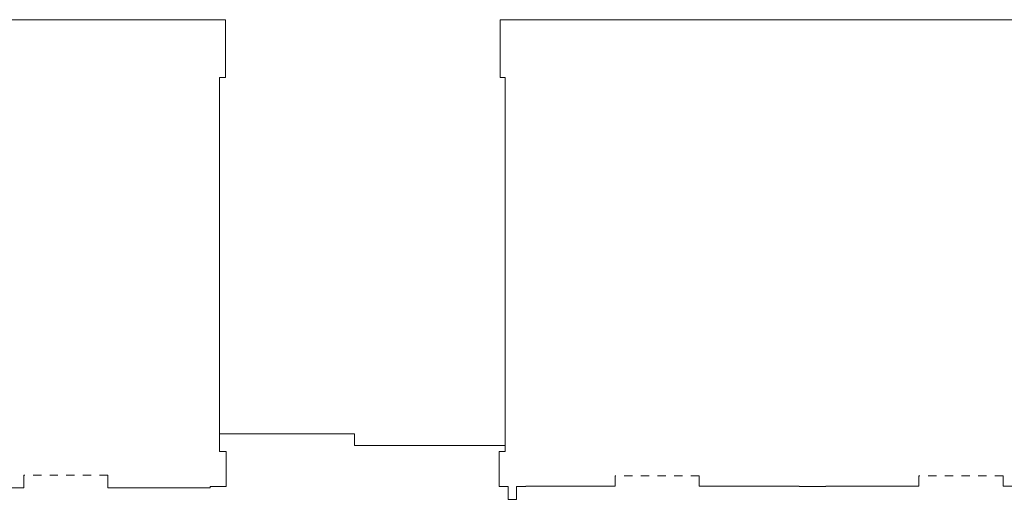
# Model space of a CAD drawing. Header units: metres. Extents: x -3.5 to 65.3, y -10.9 to 16.7.
# Tile 29 of 138: x 9 to 20.8, y 7.9 to 13.7. Entities that reach past the tile are written whole.
import ezdxf

# ---------------------------------------------------------------- set-up
doc = ezdxf.new("R2010")
doc.units = ezdxf.units.M
doc.header["$MEASUREMENT"] = 0
doc.linetypes.add('Strichlinie eng', pattern=[0.046, 0.03, -0.016])
doc.layers.add('603 - Struktur.Bodenplatte_ Decke Roh', color=7, linetype='Continuous')
doc.layers.add('650 - Abdeckung.Fußboden Aufbau', color=7, linetype='Continuous')

msp = doc.modelspace()

# ---------------------------------------------------------------- linework, layer by layer
at = {"layer": '603 - Struktur.Bodenplatte_ Decke Roh', "color": 7, "linetype": 'Continuous', "lineweight": 18, "flags": 128}
msp.add_lwpolyline([(47.48, 13.695), (14.78, 13.695), (14.78, 13.455), (14.78, 13), (14.84, 13), (14.84, 8.585), (13.03, 8.585), (13.03, 8.725), (11.41, 8.725), (11.41, 13), (11.48, 13), (11.48, 13.455), (11.48, 13.695), (-0.015, 13.695)], dxfattribs=at)
at = {"layer": '650 - Abdeckung.Fußboden Aufbau', "color": 7, "linetype": 'Continuous', "lineweight": 13, "flags": 128}
for points in [[(16.16, 8.22), (16.16, 8.095), (15.09, 8.095), (15.09, 8.09), (14.975, 8.09), (14.975, 7.937), (14.875, 7.937), (14.875, 8.09), (14.77, 8.09), (14.77, 8.51), (14.84, 8.51), (14.84, 8.585), (13.03, 8.585), (13.03, 8.725), (11.41, 8.725), (11.41, 8.51), (11.49, 8.51), (11.49, 8.09), (11.297, 8.09), (11.297, 8.077), (10.07, 8.077), (10.07, 8.227)], [(9.06, 8.227), (9.06, 8.077), (6.42, 8.077), (6.42, 8.227)], [(19.81, 8.22), (19.81, 8.095), (18.69, 8.095), (18.69, 8.09), (18.37, 8.09), (18.37, 8.095), (17.17, 8.095), (17.17, 8.22)], [(23.41, 8.24), (23.41, 8.095), (20.82, 8.095), (20.82, 8.22)]]:
    msp.add_lwpolyline(points, dxfattribs=at)
at = {"layer": '650 - Abdeckung.Fußboden Aufbau', "color": 7, "linetype": 'Strichlinie eng', "lineweight": 13, "flags": 128}
for points in [[(10.07, 8.227), (9.06, 8.227)], [(17.17, 8.22), (16.16, 8.22)], [(20.82, 8.22), (19.81, 8.22)]]:
    msp.add_lwpolyline(points, dxfattribs=at)

doc.saveas('drawing.dxf')
